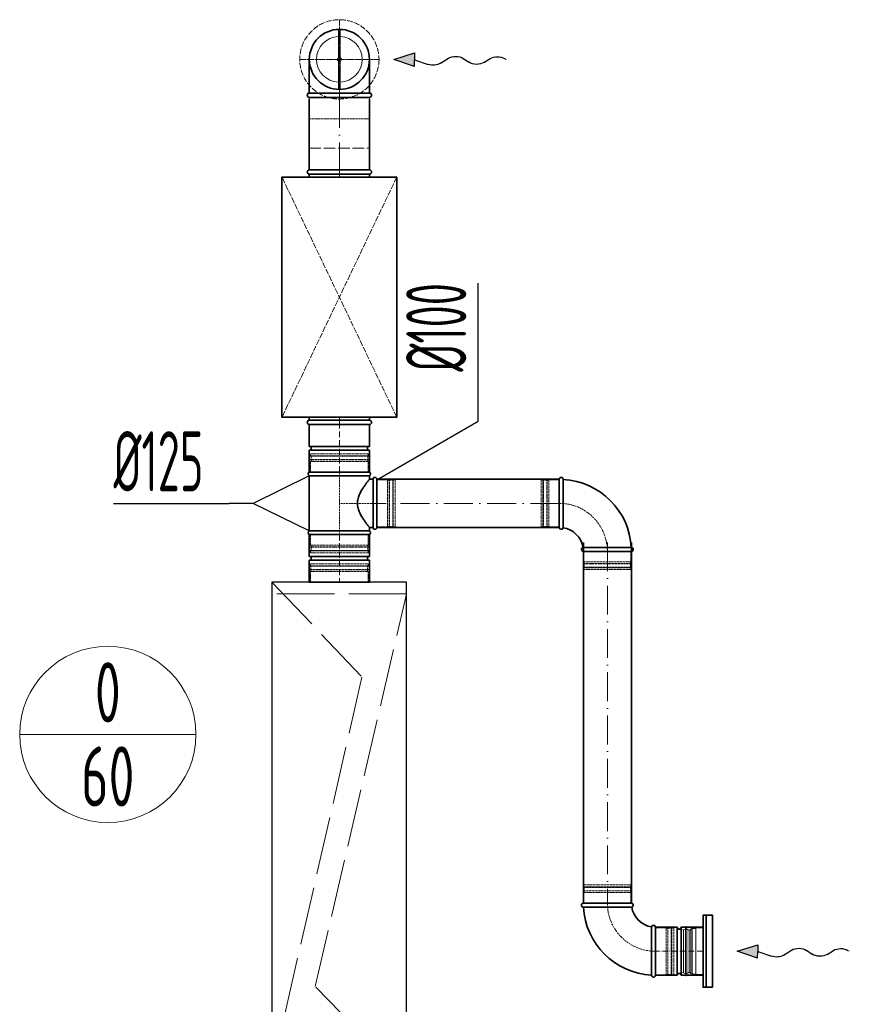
# Model space of a CAD drawing. Header units: millimetres. Extents: x -118717 to 8962, y 22910 to 145283.
# Tile 98 of 193: x -44606 to -42880, y 27699 to 29748. Entities that reach past the tile are written whole.
import ezdxf
from ezdxf.enums import TextEntityAlignment as Align

# ---------------------------------------------------------------- set-up
doc = ezdxf.new("R2010")
doc.units = ezdxf.units.MM
for name, pattern in [('ACAD_ISO02W100', [15, 12, -3]), ('ACAD_ISO10W100', [18, 12, -3, 0, -3]), ('phl_thick', [0])]:
    doc.linetypes.add(name, pattern=pattern)
for name, color, linetype, lineweight in [('VZT_05 ETA (ODVOD) - OBRYS', 6, 'Continuous', 35), ('VZT_06 ETA (ODVOD) - OSA', 6, 'ACAD_ISO10W100', 5), ('VZT_08 ETA (ODVOD) - SKRYTÉ', 6, 'ACAD_ISO02W100', 5), ('VZT_21 ZAŘÍZENÍ - OBRYS', 1, 'Continuous', 30), ('VZT_22 ZAŘÍZENÍ - DETAIL', 8, 'Continuous', 5), ('VZT_30 DISTRIBUČNÍ PRVKY - OBRYS', 1, 'Continuous', 35), ('VZT_31 DISTRIBUČNÍ PRVKY - OSA', 8, 'ACAD_ISO10W100', 5), ('VZT_32 DISTRIBUČNÍ PRVKY - DETAIL', 8, 'Continuous', 5), ('VZT_33 DISTRIBUČNÍ PRVKY - SKRYTÉ', 8, 'ACAD_ISO02W100', 5), ('VZT_35 TLUMIČE HLUKU - OBRYS', 1, 'Continuous', 35), ('VZT_36 TLUMIČE HLUKU - OSA', 1, 'ACAD_ISO10W100', 5), ('VZT_37 TLUMIČE HLUKU - DETAIL', 8, 'ACAD_ISO02W100', 5), ('VZT_50 POPIS - OBECNE', 7, 'Continuous', 13), ('VZT_52 POPIS - DISTRIBUCE', 7, 'Continuous', 5), ('VZT_60_KOTY - DIMENZE', 7, 'Continuous', 5)]:
    doc.layers.add(name, color=color, linetype=linetype, lineweight=lineweight)
doc.layers.add('VZT_07 ETA (ODVOD) - NETISK', color=8, linetype='ACAD_ISO02W100', lineweight=5, plot=False)
doc.layers.add('VZT_39 TLUMIČE HLUKU - NETISK', color=8, linetype='ACAD_ISO02W100', lineweight=5, plot=False)
doc.styles.add('EVORA_125', font='isocp.shx', dxfattribs={"width": 0.6, "height": 125})
doc.styles.add('JS', font='isocp.shx', dxfattribs={"width": 0.6, "height": 125})

# ---------------------------------------------------------------- blocks, each defined once
blk = doc.blocks.new('*U1009')
at = {"layer": 'VZT_31 DISTRIBUČNÍ PRVKY - OSA', "color": 0}
for p, q in [((0, 16.5), (0, 82.62)), ((-82.62, 0), (-16.5, 0)), ((16.5, 0), (82.62, 0)), ((0, -82.62), (0, -16.5))]:
    blk.add_line(p, q, dxfattribs=at)
at = {"layer": 'VZT_31 DISTRIBUČNÍ PRVKY - OSA', "color": 0, "linetype": 'Continuous'}
for p, q in [((-8.25, 0), (8.25, 0)), ((0, -8.25), (0, 8.25))]:
    blk.add_line(p, q, dxfattribs=at)

msp = doc.modelspace()

# ---------------------------------------------------------------- linework, layer by layer
at = {"color": 8, "lineweight": 5}
for points in [[(-43225.5, 27852.7), (-43229.5, 27854.2), (-43229.5, 27809)], [(-43225.3, 27853.7), (-43225.3, 27809)], [(-43213.6, 27852.9), (-43213.6, 27809)], [(-43210, 27854.6), (-43210, 27809)], [(-43207.3, 27856.5), (-43207.3, 27809)], [(-43184.5, 27760.5), (-43199.5, 27760.5), (-43199.5, 27857.5), (-43184.5, 27857.5)], [(-43184.5, 27760.5), (-43184.5, 27857.5)], [(-43225.5, 27765.3), (-43229.5, 27763.8), (-43229.5, 27809)], [(-43225.3, 27764.3), (-43225.3, 27809)], [(-43213.6, 27765.1), (-43213.6, 27809)], [(-43210, 27763.5), (-43210, 27809)], [(-43207.3, 27761.5), (-43207.3, 27809)]]:
    msp.add_lwpolyline(points, dxfattribs=at)
for points in [[(-43219.4, 27861.1), (-43220.8, 27855.4, 0.060863), (-43220.9, 27854.8), (-43220.9, 27809)], [(-43219.4, 27861.1), (-43217.9, 27855.2, -0.058981), (-43217.9, 27854.6), (-43217.9, 27809)], [(-43199.5, 27856.5), (-43207.3, 27856.5, 0.291473), (-43209.8, 27855, 0.291473)], [(-43219.4, 27756.9), (-43220.8, 27762.6, -0.060863), (-43220.9, 27763.3), (-43220.9, 27809)], [(-43219.4, 27756.9), (-43217.9, 27762.8, 0.058981), (-43217.9, 27763.4), (-43217.9, 27809)], [(-43199.5, 27761.5), (-43207.3, 27761.5, -0.291473), (-43209.8, 27763, -0.291473)]]:
    msp.add_lwpolyline(points, format="xyb", dxfattribs=at)
for centre, radius, start, end in [((-43220.1, 27844.7), 10.5, 52.1622, 120.2824), ((-43213.2, 27856.8), 3.88, 263.3265, 332.5007), ((-43220.1, 27773.3), 10.5, 239.7176, 307.8378), ((-43213.2, 27761.2), 3.88, 27.4993, 96.6735)]:
    msp.add_arc(centre, radius, start, end, dxfattribs=at)
at = {"layer": 'VZT_05 ETA (ODVOD) - OBRYS'}
for p, q in [((-44003.7, 28905.1), (-43878.7, 28905.1)), ((-44003.7, 28859.6), (-44003.7, 28905.1)), ((-43878.7, 28859.6), (-43878.7, 28905.1)), ((-44003.7, 28859.6), (-43878.7, 28859.6)), ((-44003.7, 28851.6), (-43878.7, 28851.6)), ((-44003.7, 28806.1), (-44003.7, 28851.6)), ((-43878.7, 28806.1), (-43878.7, 28851.6)), ((-44003.7, 28806.1), (-43878.7, 28806.1)), ((-43878.7, 28806.1), (-44003.7, 28806.1)), ((-44003.7, 28798.4), (-43878.7, 28798.4)), ((-44003.7, 28683.7), (-44003.7, 28798.4)), ((-43878.7, 28791.1), (-43878.7, 28798.4)), ((-43871.2, 28791.1), (-43878.7, 28791.1)), ((-43871.2, 28791.1), (-43871.2, 28691.1)), ((-43863.2, 28791.1), (-43863.2, 28691.1)), ((-43483.5, 28791.1), (-43483.5, 28691.1)), ((-43475.5, 28791.1), (-43475.5, 28740.9)), ((-43871.2, 28691.1), (-43878.7, 28691.1)), ((-43878.7, 28683.7), (-43878.7, 28691.1)), ((-43878.7, 28683.7), (-44003.7, 28683.7)), ((-43878.7, 28676.1), (-44003.7, 28676.1)), ((-44003.7, 28676.1), (-44003.7, 28630.6)), ((-43878.7, 28676.1), (-44003.7, 28676.1)), ((-43878.7, 28676.1), (-43878.7, 28630.6)), ((-43333.5, 28649.1), (-43383.6, 28649.1)), ((-43878.7, 28630.6), (-44003.7, 28630.6)), ((-43433.5, 28641.1), (-43333.5, 28641.1)), ((-43878.7, 28622.6), (-44003.7, 28622.6)), ((-44003.7, 28622.6), (-44003.7, 28577.1)), ((-43878.7, 28622.6), (-43878.7, 28577.1)), ((-43878.7, 28577.1), (-44003.7, 28577.1)), ((-43333.5, 27909), (-43433.5, 27909)), ((-43433.5, 27901), (-43383.3, 27901)), ((-43283.5, 27759), (-43283.5, 27859)), ((-43283.5, 27859), (-43283.5, 27759)), ((-43238, 27859), (-43283.5, 27859)), ((-43238, 27859), (-43238, 27759)), ((-43230, 27859), (-43230, 27759)), ((-43184.5, 27859), (-43230, 27859)), ((-43184.5, 27859), (-43184.5, 27759)), ((-43291.5, 27759), (-43291.5, 27809.2)), ((-43238, 27759), (-43283.5, 27759)), ((-43184.5, 27759), (-43230, 27759))]:
    msp.add_line(p, q, dxfattribs=at)
for points in [[(-44003.7, 29594.9), (-44003.7, 29664.9)], [(-43878.7, 29594.9), (-43878.7, 29664.9)], [(-44003.7, 29594.9), (-43878.7, 29594.9)], [(-44003.7, 29585.9), (-43878.7, 29585.9)], [(-44003.7, 29435.1), (-44003.7, 29582.3)], [(-43878.7, 29435.1), (-43878.7, 29582.3)], [(-43863.2, 28791.1), (-43483.5, 28791.1)], [(-43863.2, 28691.1), (-43483.5, 28691.1)], [(-43433.5, 27909), (-43433.5, 28659.8)], [(-43333.5, 27909), (-43333.5, 28659.8)]]:
    msp.add_lwpolyline(points, dxfattribs=at)
for centre, radius, start, end in [((-43941.2, 29664.9), 62.5, 0, 180), ((-44003.7, 29590.4), 4.5, 90, 270), ((-43878.7, 29590.4), 4.5, 270, 90), ((-44003.7, 28855.6), 4, 270, 90), ((-43878.7, 28855.6), 4, 90, 270), ((-44002, 28802.3), 4.17, 113.4678, 246.5322), ((-43880.3, 28802.3), 4.17, 293.4678, 66.5322), ((-43867.2, 28791.1), 4, 0, 180), ((-43479.5, 28791.1), 4, 0, 180), ((-43483.5, 28641.1), 150, 3.0572, 86.9428), ((-43867.2, 28691.1), 4, 180, 0), ((-43479.5, 28691.1), 4, 180, 350.8522), ((-43483.5, 28641.1), 50, 9.1478, 80.8522), ((-44002, 28679.9), 4.17, 113.4678, 246.5322), ((-43880.3, 28679.9), 4.17, 293.4678, 66.5322), ((-43433.5, 28645.1), 4, 99.1478, 270), ((-43333.5, 28645.1), 4, 270, 90), ((-44003.7, 28626.6), 4, 270, 90), ((-43878.7, 28626.6), 4, 90, 270), ((-43433.5, 27905), 4, 90, 270), ((-43333.5, 27905), 4, 279.1478, 90), ((-43283.5, 27909), 150, 183.0572, 266.9428), ((-43283.5, 27909), 50, 189.1478, 260.8522), ((-43287.5, 27859), 4, 0, 170.8522), ((-43234, 27859), 4, 180, 0), ((-43234, 27759), 4, 0, 180), ((-43287.5, 27759), 4, 180, 0)]:
    msp.add_arc(centre, radius, start, end, dxfattribs=at)
for points, knots in [([(-43878.7, 28791.1), (-43878.7, 28791.1), (-43878.7, 28791), (-43879, 28790.7), (-43879.2, 28790.4), (-43879.7, 28789.7), (-43880.1, 28789.3), (-43880.8, 28788.3), (-43881.3, 28787.7), (-43882.3, 28786.4), (-43882.9, 28785.7), (-43884.1, 28784.1), (-43884.7, 28783.3), (-43886, 28781.5), (-43886.7, 28780.5), (-43888.2, 28778.5), (-43888.9, 28777.5), (-43890.4, 28775.4), (-43891.1, 28774.2), (-43892.7, 28771.8), (-43893.5, 28770.5), (-43895.1, 28767.9), (-43895.9, 28766.5), (-43897.4, 28763.6), (-43898.2, 28762.2), (-43900.2, 28757.6), (-43901.5, 28754.5), (-43902.7, 28749.5), (-43903.1, 28747.9), (-43903.5, 28744.5), (-43903.7, 28742.8), (-43903.7, 28739.4), (-43903.5, 28737.7), (-43903.1, 28734.3), (-43902.7, 28732.6), (-43901.5, 28727.7), (-43900.2, 28724.5), (-43898.2, 28720), (-43897.4, 28718.5), (-43895.9, 28715.7), (-43895.1, 28714.3), (-43893.5, 28711.7), (-43892.7, 28710.4), (-43891.1, 28708), (-43890.4, 28706.8), (-43888.9, 28704.7), (-43888.2, 28703.7), (-43886.7, 28701.7), (-43886, 28700.7), (-43884.7, 28698.9), (-43884.1, 28698), (-43882.9, 28696.5), (-43882.3, 28695.7), (-43881.3, 28694.4), (-43880.8, 28693.9), (-43880.1, 28692.9), (-43879.7, 28692.4), (-43879.2, 28691.8), (-43879, 28691.5), (-43878.7, 28691.2), (-43878.7, 28691.1), (-43878.7, 28691.1)], [80.753728, 80.753728, 80.753728, 80.753728, 85.721109, 85.721109, 90.68849, 90.68849, 95.655871, 95.655871, 100.623252, 100.623252, 105.590633, 105.590633, 110.558015, 110.558015, 115.525396, 115.525396, 120.492777, 120.492777, 125.619612, 125.619612, 130.746447, 130.746447, 135.873281, 135.873281, 141.000116, 141.000116, 151.253786, 151.253786, 156.38062, 156.38062, 161.507455, 161.507455, 166.63429, 166.63429, 171.761125, 171.761125, 182.014794, 182.014794, 187.141629, 187.141629, 192.268464, 192.268464, 197.395298, 197.395298, 202.522133, 202.522133, 207.489514, 207.489514, 212.456896, 212.456896, 217.424277, 217.424277, 222.391658, 222.391658, 227.359039, 227.359039, 232.32642, 232.32642, 237.293801, 237.293801, 242.261183, 242.261183, 242.261183, 242.261183]), ([(-43475.5, 28740.9), (-43475.5, 28734.6), (-43475.5, 28728.3), (-43475.5, 28716.2), (-43475.5, 28710.6), (-43475.5, 28701.1), (-43475.5, 28697.3), (-43475.5, 28692), (-43475.5, 28690.6), (-43475.5, 28690.5), (-43475.5, 28690.5), (-43475.5, 28690.5)], [78.71119, 78.71119, 78.71119, 78.71119, 97.804615, 97.804615, 117.523893, 117.523893, 137.264303, 137.264303, 156.831737, 156.831737, 157.874915, 157.874915, 157.874915, 157.874915]), ([(-43434.1, 28649), (-43434.1, 28649), (-43433, 28649), (-43428.5, 28649.1), (-43425, 28649.1), (-43416.2, 28649.1), (-43410.8, 28649.1), (-43398.9, 28649.1), (-43392.4, 28649.1), (-43385.1, 28649.1), (-43384.4, 28649.1), (-43383.6, 28649.1)], [157.874915, 157.874915, 157.874915, 157.874915, 176.103874, 176.103874, 195.460379, 195.460379, 215.101284, 215.101284, 234.82164, 234.82164, 237.034743, 237.034743, 237.034743, 237.034743]), ([(-43332.8, 27901.1), (-43332.8, 27901.1), (-43334, 27901), (-43338.5, 27901), (-43341.9, 27901), (-43350.8, 27901), (-43356.2, 27901), (-43368.1, 27901), (-43374.5, 27901), (-43381.8, 27901), (-43382.6, 27901), (-43383.3, 27901)], [157.874915, 157.874915, 157.874915, 157.874915, 176.103874, 176.103874, 195.460379, 195.460379, 215.101284, 215.101284, 234.82164, 234.82164, 237.034743, 237.034743, 237.034743, 237.034743]), ([(-43291.5, 27809.2), (-43291.5, 27815.5), (-43291.5, 27821.8), (-43291.5, 27833.9), (-43291.5, 27839.5), (-43291.5, 27849), (-43291.4, 27852.8), (-43291.4, 27858.1), (-43291.4, 27859.5), (-43291.4, 27859.6), (-43291.4, 27859.6), (-43291.4, 27859.6)], [78.71119, 78.71119, 78.71119, 78.71119, 97.804615, 97.804615, 117.523893, 117.523893, 137.264303, 137.264303, 156.831737, 156.831737, 157.874915, 157.874915, 157.874915, 157.874915])]:
    msp.add_open_spline(points, degree=3, knots=knots, dxfattribs=at)
at = {"layer": 'VZT_06 ETA (ODVOD) - OSA', "ltscale": 0.3}
for points in [[(-43941.2, 29737.4), (-43941.2, 29664.9)], [(-44013.7, 29664.9), (-43941.2, 29664.9)], [(-43941.2, 29664.9), (-43941.2, 29585.9)], [(-43941.2, 29664.9), (-43868.7, 29664.9)]]:
    msp.add_lwpolyline(points, dxfattribs=at)
at = {"layer": 'VZT_06 ETA (ODVOD) - OSA', "ltscale": 5}
for points in [[(-43941.2, 29582.3), (-43941.2, 29435.1)], [(-43483.5, 28741.1), (-43863.2, 28741.1)], [(-43383.5, 28659.8), (-43383.5, 27909)]]:
    msp.add_lwpolyline(points, dxfattribs=at)
at = {"layer": 'VZT_06 ETA (ODVOD) - OSA', "elevation": 0}
for points in [[(-43941.2, 28806.1), (-43941.2, 28905.1)], [(-43941.2, 28676.1), (-43941.2, 28577.1)]]:
    msp.add_lwpolyline(points, dxfattribs=at)
at = {"layer": 'VZT_06 ETA (ODVOD) - OSA', "ltscale": 0.3, "elevation": 0}
for points in [[(-43941.2, 28676.1), (-43941.2, 28806.1)], [(-43863.2, 28741.1), (-43941.2, 28741.1)]]:
    msp.add_lwpolyline(points, dxfattribs=at)
at = {"layer": 'VZT_06 ETA (ODVOD) - OSA', "ltscale": 0.3}
for points in [[(-43383.5, 28641.1), (-43383.5, 28641.1, 0.414214), (-43483.5, 28741.1), (-43483.5, 28741.1)], [(-43383.5, 27909), (-43383.5, 27909, 0.414214), (-43283.5, 27809), (-43283.5, 27809)]]:
    msp.add_lwpolyline(points, format="xyb", dxfattribs=at)
at = {"layer": 'VZT_06 ETA (ODVOD) - OSA'}
msp.add_lwpolyline([(-43184.5, 27809), (-43283.5, 27809)], dxfattribs=at)
at = {"layer": 'VZT_07 ETA (ODVOD) - NETISK', "ltscale": 0.4}
for p, q in [((-43880.2, 28839.6), (-44002.2, 28839.6)), ((-44002.2, 28839.6), (-44002.2, 28839.1)), ((-43880.2, 28839.1), (-44002.2, 28839.1)), ((-43880.2, 28832.1), (-44002.2, 28832.1)), ((-44002.2, 28832.1), (-44002.2, 28831.6)), ((-43880.2, 28831.6), (-44002.2, 28831.6)), ((-43881.2, 28844.1), (-44001.2, 28844.1)), ((-44001.2, 28844.1), (-44001.2, 28840.1)), ((-43881.2, 28840.1), (-44001.2, 28840.1)), ((-43881.2, 28828.1), (-44001.2, 28828.1)), ((-44001.2, 28828.1), (-44001.2, 28806.1)), ((-44000.2, 28840.1), (-44000.2, 28839.6)), ((-44000.2, 28839.1), (-44000.2, 28832.1)), ((-44000.2, 28831.6), (-44000.2, 28828.1)), ((-43882.2, 28840.1), (-43882.2, 28839.6)), ((-43882.2, 28839.1), (-43882.2, 28832.1)), ((-43882.2, 28831.6), (-43882.2, 28828.1)), ((-43881.2, 28844.1), (-43881.2, 28840.1)), ((-43881.2, 28828.1), (-43881.2, 28806.1)), ((-43880.2, 28839.6), (-43880.2, 28839.1)), ((-43880.2, 28832.1), (-43880.2, 28831.6)), ((-43863.2, 28790.1), (-43841.2, 28790.1)), ((-43841.2, 28790.1), (-43841.2, 28692.1)), ((-43841.2, 28789.1), (-43837.7, 28789.1)), ((-43837.7, 28791.1), (-43837.7, 28691.1)), ((-43837.7, 28791.1), (-43837.2, 28791.1)), ((-43837.2, 28791.1), (-43837.2, 28691.1)), ((-43837.2, 28789.1), (-43830.2, 28789.1)), ((-43830.2, 28791.1), (-43830.2, 28691.1)), ((-43830.2, 28791.1), (-43829.7, 28791.1)), ((-43829.7, 28791.1), (-43829.7, 28691.1)), ((-43829.7, 28789.1), (-43829.2, 28789.1)), ((-43829.2, 28790.1), (-43829.2, 28692.1)), ((-43829.2, 28790.1), (-43825.2, 28790.1)), ((-43825.2, 28790.1), (-43825.2, 28692.1)), ((-43521.5, 28790.1), (-43521.5, 28692.1)), ((-43517.5, 28790.1), (-43521.5, 28790.1)), ((-43517.5, 28790.1), (-43517.5, 28692.1)), ((-43517, 28789.1), (-43517.5, 28789.1)), ((-43517, 28791.1), (-43517, 28691.1)), ((-43516.5, 28791.1), (-43517, 28791.1)), ((-43516.5, 28791.1), (-43516.5, 28691.1)), ((-43509.5, 28789.1), (-43516.5, 28789.1)), ((-43509.5, 28791.1), (-43509.5, 28691.1)), ((-43509, 28791.1), (-43509.5, 28791.1)), ((-43509, 28791.1), (-43509, 28691.1)), ((-43505.5, 28789.1), (-43509, 28789.1)), ((-43505.5, 28790.1), (-43505.5, 28692.1)), ((-43483.5, 28790.1), (-43505.5, 28790.1)), ((-43863.2, 28692.1), (-43841.2, 28692.1)), ((-43841.2, 28693.1), (-43837.7, 28693.1)), ((-43837.7, 28691.1), (-43837.2, 28691.1)), ((-43837.2, 28693.1), (-43830.2, 28693.1)), ((-43830.2, 28691.1), (-43829.7, 28691.1)), ((-43829.7, 28693.1), (-43829.2, 28693.1)), ((-43829.2, 28692.1), (-43825.2, 28692.1)), ((-43517.5, 28692.1), (-43521.5, 28692.1)), ((-43517, 28693.1), (-43517.5, 28693.1)), ((-43516.5, 28691.1), (-43517, 28691.1)), ((-43509.5, 28693.1), (-43516.5, 28693.1)), ((-43509, 28691.1), (-43509.5, 28691.1)), ((-43505.5, 28693.1), (-43509, 28693.1)), ((-43483.5, 28692.1), (-43505.5, 28692.1)), ((-44001.2, 28676.1), (-44001.2, 28654.1)), ((-43881.2, 28676.1), (-43881.2, 28654.1)), ((-43880.2, 28650.6), (-44002.2, 28650.6)), ((-44002.2, 28650.6), (-44002.2, 28650.1)), ((-43880.2, 28650.1), (-44002.2, 28650.1)), ((-43881.2, 28654.1), (-44001.2, 28654.1)), ((-44000.2, 28654.1), (-44000.2, 28650.6)), ((-44000.2, 28650.1), (-44000.2, 28643.1)), ((-43882.2, 28654.1), (-43882.2, 28650.6)), ((-43882.2, 28650.1), (-43882.2, 28643.1)), ((-43880.2, 28650.6), (-43880.2, 28650.1)), ((-43880.2, 28643.1), (-44002.2, 28643.1)), ((-44002.2, 28643.1), (-44002.2, 28642.6)), ((-43880.2, 28642.6), (-44002.2, 28642.6)), ((-43881.2, 28642.1), (-44001.2, 28642.1)), ((-44001.2, 28642.1), (-44001.2, 28638.1)), ((-43881.2, 28638.1), (-44001.2, 28638.1)), ((-44000.2, 28642.6), (-44000.2, 28642.1)), ((-43882.2, 28642.6), (-43882.2, 28642.1)), ((-43881.2, 28642.1), (-43881.2, 28638.1)), ((-43880.2, 28643.1), (-43880.2, 28642.6)), ((-43432.5, 28619.1), (-43432.5, 28641.1)), ((-43334.5, 28619.1), (-43334.5, 28641.1)), ((-44002.4, 28610.6), (-43880.4, 28610.6)), ((-44002.4, 28610.1), (-44002.4, 28610.6)), ((-44002.4, 28610.1), (-43880.4, 28610.1)), ((-44002.4, 28603.1), (-43880.4, 28603.1)), ((-44002.4, 28602.6), (-44002.4, 28603.1)), ((-44002.4, 28602.6), (-43880.4, 28602.6)), ((-44001.4, 28615.1), (-43881.4, 28615.1)), ((-44001.4, 28611.1), (-44001.4, 28615.1)), ((-44001.4, 28611.1), (-43881.4, 28611.1)), ((-44000.4, 28610.6), (-44000.4, 28611.1)), ((-44000.4, 28603.1), (-44000.4, 28610.1)), ((-44000.4, 28599.1), (-44000.4, 28602.6)), ((-43882.4, 28610.6), (-43882.4, 28611.1)), ((-43882.4, 28603.1), (-43882.4, 28610.1)), ((-43882.4, 28599.1), (-43882.4, 28602.6)), ((-43881.4, 28611.1), (-43881.4, 28615.1)), ((-43880.4, 28610.1), (-43880.4, 28610.6)), ((-43880.4, 28602.6), (-43880.4, 28603.1)), ((-43333.5, 28615.6), (-43433.5, 28615.6)), ((-43433.5, 28615.1), (-43433.5, 28615.6)), ((-43333.5, 28615.1), (-43433.5, 28615.1)), ((-43333.5, 28608.1), (-43433.5, 28608.1)), ((-43433.5, 28607.6), (-43433.5, 28608.1)), ((-43333.5, 28607.6), (-43433.5, 28607.6)), ((-43334.5, 28619.1), (-43432.5, 28619.1)), ((-43334.5, 28607.1), (-43432.5, 28607.1)), ((-43432.5, 28603.1), (-43432.5, 28607.1)), ((-43334.5, 28603.1), (-43432.5, 28603.1)), ((-43431.5, 28615.6), (-43431.5, 28619.1)), ((-43431.5, 28608.1), (-43431.5, 28615.1)), ((-43431.5, 28607.1), (-43431.5, 28607.6)), ((-43335.5, 28615.6), (-43335.5, 28619.1)), ((-43335.5, 28608.1), (-43335.5, 28615.1)), ((-43335.5, 28607.1), (-43335.5, 28607.6)), ((-43334.5, 28603.1), (-43334.5, 28607.1)), ((-43333.5, 28615.1), (-43333.5, 28615.6)), ((-43333.5, 28607.6), (-43333.5, 28608.1)), ((-44001.4, 28599.1), (-43881.4, 28599.1)), ((-44001.4, 28577.1), (-44001.4, 28599.1)), ((-43881.4, 28577.1), (-43881.4, 28599.1)), ((-43432.5, 27947), (-43334.5, 27947)), ((-43432.5, 27947), (-43432.5, 27943)), ((-43334.5, 27947), (-43334.5, 27943)), ((-43433.5, 27942.5), (-43333.5, 27942.5)), ((-43433.5, 27942.5), (-43433.5, 27942)), ((-43433.5, 27942), (-43333.5, 27942)), ((-43433.5, 27935), (-43333.5, 27935)), ((-43433.5, 27935), (-43433.5, 27934.5)), ((-43433.5, 27934.5), (-43333.5, 27934.5)), ((-43432.5, 27943), (-43334.5, 27943)), ((-43432.5, 27931), (-43334.5, 27931)), ((-43432.5, 27931), (-43432.5, 27909)), ((-43431.5, 27943), (-43431.5, 27942.5)), ((-43431.5, 27942), (-43431.5, 27935)), ((-43431.5, 27934.5), (-43431.5, 27931)), ((-43335.5, 27943), (-43335.5, 27942.5)), ((-43335.5, 27942), (-43335.5, 27935)), ((-43335.5, 27934.5), (-43335.5, 27931)), ((-43334.5, 27931), (-43334.5, 27909)), ((-43333.5, 27942.5), (-43333.5, 27942)), ((-43333.5, 27935), (-43333.5, 27934.5)), ((-43283.5, 27858), (-43261.5, 27858)), ((-43261.5, 27760), (-43261.5, 27858)), ((-43261.5, 27857), (-43258, 27857)), ((-43258, 27759), (-43258, 27859)), ((-43258, 27859), (-43257.5, 27859)), ((-43257.5, 27759), (-43257.5, 27859)), ((-43257.5, 27857), (-43250.5, 27857)), ((-43250.5, 27759), (-43250.5, 27859)), ((-43250.5, 27859), (-43250, 27859)), ((-43250, 27759), (-43250, 27859)), ((-43250, 27857), (-43249.5, 27857)), ((-43249.5, 27760), (-43249.5, 27858)), ((-43249.5, 27858), (-43245.5, 27858)), ((-43245.5, 27760), (-43245.5, 27858)), ((-43283.5, 27760), (-43261.5, 27760)), ((-43261.5, 27761), (-43258, 27761)), ((-43258, 27759), (-43257.5, 27759)), ((-43257.5, 27761), (-43250.5, 27761)), ((-43250.5, 27759), (-43250, 27759)), ((-43250, 27761), (-43249.5, 27761)), ((-43249.5, 27760), (-43245.5, 27760))]:
    msp.add_line(p, q, dxfattribs=at)
msp.add_lwpolyline([(-44003.7, 29585.9), (-44003.7, 29540.9), (-43878.7, 29540.9), (-43878.7, 29585.9)], dxfattribs=at)
at = {"layer": 'VZT_08 ETA (ODVOD) - SKRYTÉ', "ltscale": 2}
msp.add_arc((-43941.2, 29664.9), 62.5, 180, 0, dxfattribs=at)
at = {"layer": 'VZT_21 ZAŘÍZENÍ - OBRYS'}
msp.add_lwpolyline([(-44081.4, 28577.1), (-44081.4, 27077.1), (-43801.4, 27077.1), (-43801.4, 28577.1)], close=True, dxfattribs=at)
at = {"layer": 'VZT_22 ZAŘÍZENÍ - DETAIL', "linetype": 'ACAD_ISO02W100', "lineweight": 5, "ltscale": 10}
for points in [[(-44081.4, 28577.1), (-43894.2, 28379.7), (-44081.4, 27561.4)], [(-43801.4, 28553.1), (-44081.4, 28553.1)], [(-43801.4, 27540.9), (-43991.5, 27735.5), (-43801.4, 28553.1)]]:
    msp.add_lwpolyline(points, dxfattribs=at)
at = {"layer": 'VZT_30 DISTRIBUČNÍ PRVKY - OBRYS'}
msp.add_lwpolyline([(-43164.5, 27734), (-43164.5, 27884), (-43184.5, 27884), (-43184.5, 27734)], close=True, dxfattribs=at)
msp.add_lwpolyline([(-43177.7, 27884), (-43177.7, 27734)], dxfattribs=at)
msp.add_circle((-43941.2, 29664.9), 62.5, dxfattribs=at)
at = {"layer": 'VZT_32 DISTRIBUČNÍ PRVKY - DETAIL'}
for points in [[(-43943.2, 29727.4), (-43943.2, 29668.4)], [(-43939.2, 29727.4), (-43939.2, 29668.4)], [(-43943.2, 29661.4), (-43943.2, 29602.4)], [(-43939.2, 29661.4), (-43939.2, 29602.4)]]:
    msp.add_lwpolyline(points, dxfattribs=at)
for radius in [4, 2]:
    msp.add_circle((-43941.2, 29664.9), radius, dxfattribs=at)
for start, end in [(92.4132, 267.5868), (272.4132, 87.5868)]:
    msp.add_arc((-43941.2, 29664.9), 47.5, start, end, dxfattribs=at)
at = {"layer": 'VZT_33 DISTRIBUČNÍ PRVKY - SKRYTÉ'}
msp.add_circle((-43941.2, 29664.9), 82.5, dxfattribs=at)
at = {"layer": 'VZT_35 TLUMIČE HLUKU - OBRYS'}
for p, q in [((-44003.7, 29435.1), (-43878.7, 29435.1)), ((-44003.7, 28905.1), (-43878.7, 28905.1))]:
    msp.add_line(p, q, dxfattribs=at)
for points in [[(-44003.7, 29426.1), (-43878.7, 29426.1)], [(-44003.7, 29426.1), (-44003.7, 29420.1)], [(-43878.7, 29426.1), (-43878.7, 29420.1)], [(-44003.7, 28914.1), (-44003.7, 28920.1)], [(-44003.7, 28914.1), (-43878.7, 28914.1)], [(-43878.7, 28914.1), (-43878.7, 28920.1)]]:
    msp.add_lwpolyline(points, dxfattribs=at)
msp.add_lwpolyline([(-43821.7, 29420.1), (-43821.7, 28920.1), (-44060.7, 28920.1), (-44060.7, 29420.1)], close=True, dxfattribs=at)
for centre, start, end in [((-44003.7, 29430.6), 90, 270), ((-43878.7, 29430.6), 270, 90), ((-44003.7, 28909.6), 90, 270), ((-43878.7, 28909.6), 270, 90)]:
    msp.add_arc(centre, 4.5, start, end, dxfattribs=at)
at = {"layer": 'VZT_36 TLUMIČE HLUKU - OSA', "ltscale": 5}
for points in [[(-43941.2, 29435.1), (-43941.2, 29420.1)], [(-43941.2, 28905.1), (-43941.2, 28920.1)]]:
    msp.add_lwpolyline(points, dxfattribs=at)
at = {"layer": 'VZT_37 TLUMIČE HLUKU - DETAIL', "lineweight": 5}
for points in [[(-43821.7, 29420.1), (-44060.7, 28920.1)], [(-43821.7, 28920.1), (-44060.7, 29420.1)]]:
    msp.add_lwpolyline(points, dxfattribs=at)
at = {"layer": 'VZT_39 TLUMIČE HLUKU - NETISK', "ltscale": 2}
for points in [[(-44003.7, 29435.1), (-44003.7, 29480.1), (-43878.7, 29480.1), (-43878.7, 29435.1)], [(-44003.7, 28905.1), (-44003.7, 28860.1), (-43878.7, 28860.1), (-43878.7, 28905.1)]]:
    msp.add_lwpolyline(points, dxfattribs=at)
at = {"layer": 'VZT_50 POPIS - OBECNE', "color": 0, "lineweight": -2}
for p, q in [((-43827.9, 29664.9), (-43784.7, 29678.3)), ((-43784.7, 29678.3), (-43784.9, 29664.3)), ((-43785.1, 29650.4), (-43827.9, 29664.9)), ((-43785.1, 29650.4), (-43784.9, 29664.3)), ((-43784.9, 29664.3), (-43756.3, 29654.6)), ((-43730.8, 29656.9), (-43714.3, 29667.3)), ((-43683.3, 29666.8), (-43671.4, 29658.9)), ((-43640.4, 29658.5), (-43627.5, 29666.6)), ((-43113.7, 27809), (-43070.5, 27822.4)), ((-43070.9, 27794.5), (-43113.7, 27809)), ((-43070.9, 27794.5), (-43070.7, 27808.4)), ((-43070.5, 27822.4), (-43070.7, 27808.4)), ((-43070.7, 27808.4), (-43042.1, 27798.7)), ((-43016.7, 27801), (-43000.1, 27811.4)), ((-42969.2, 27811), (-42957.2, 27803)), ((-42926.3, 27802.6), (-42913.3, 27810.7))]:
    msp.add_line(p, q, dxfattribs=at)
at = {"layer": 'VZT_50 POPIS - OBECNE'}
for p, q in [((-43597.3, 29666.7), (-43594.3, 29664.9)), ((-42883.2, 27810.9), (-42880.1, 27809))]:
    msp.add_line(p, q, dxfattribs=at)
at = {"layer": 'VZT_50 POPIS - OBECNE', "color": 0, "lineweight": -2, "extrusion": (0, 0, -1)}
for centre, start_param, end_param in [((-43699, 29657.7), 0.766537, 2.375056), ((-43612.1, 29657.1), 0.766537, 2.320574), ((-43746.2, 29666.4), 3.908129, 5.191299), ((-43655.8, 29668), 3.908129, 5.516649), ((-42984.8, 27801.8), 0.766537, 2.375056), ((-42897.9, 27801.2), 0.766537, 2.320574), ((-43032, 27810.5), 3.908129, 5.191299), ((-42941.6, 27812.1), 3.908129, 5.516649)]:
    msp.add_ellipse(centre, major_axis=(-21.5, 0.3), ratio=0.625, start_param=start_param, end_param=end_param, dxfattribs=at)
at = {"layer": 'VZT_50 POPIS - OBECNE', "color": 0, "lineweight": -2}
for points in [[(-43785.1, 29650.4), (-43784.7, 29678.3), (-43827.9, 29664.9)], [(-43070.9, 27794.5), (-43070.5, 27822.4), (-43113.7, 27809)]]:
    msp.add_solid(points, dxfattribs=at)
at = {"layer": 'VZT_52 POPIS - DISTRIBUCE'}
msp.add_line((-44606.4, 28260.3), (-44239.6, 28260.3), dxfattribs=at)
msp.add_circle((-44423, 28260.3), 183.4, dxfattribs=at)
at = {"layer": 'VZT_60_KOTY - DIMENZE', "linetype": 'ByBlock', "lineweight": -2}
for p, q in [((-43652.1, 28911.9), (-43652.1, 28961.9)), ((-44120.6, 28741.1), (-44170.6, 28741.1))]:
    msp.add_line(p, q, dxfattribs=at)
for points in [[(-43652.1, 28961.9), (-43652.1, 29199.5)], [(-43863.2, 28790.1), (-43652.1, 28911.9)], [(-44003.7, 28798.4), (-44120.6, 28741.1)], [(-44411.2, 28741.1), (-44170.6, 28741.1)], [(-44003.7, 28683.7), (-44120.6, 28741.1)], [(-44120.6, 28741.1), (-44120.6, 28741.1)]]:
    msp.add_lwpolyline(points, dxfattribs=at)

# ---------------------------------------------------------------- block references
at = {"layer": 'VZT_31 DISTRIBUČNÍ PRVKY - OSA', "rotation": 270}
msp.add_blockref('*U1009', (-43941.2, 29664.9), dxfattribs=at)

# ---------------------------------------------------------------- texts
at = {"layer": 'VZT_52 POPIS - DISTRIBUCE', "ltscale": 50, "style": 'JS', "width": 0.7}
for s, p in [('0', (-44423, 28347.8)), ('60', (-44423, 28172.8))]:
    msp.add_text(s, height=125, dxfattribs=at).set_placement(p, align=Align.MIDDLE_CENTER)
at = {"layer": 'VZT_60_KOTY - DIMENZE', "linetype": 'phl_thick', "insert": (-43802.1, 29199.5), "char_height": 125, "attachment_point": 3, "rotation": 90, "style": 'EVORA_125'}
msp.add_mtext('%%C100', dxfattribs=at)
at = {"layer": 'VZT_60_KOTY - DIMENZE', "linetype": 'phl_thick', "insert": (-44411.2, 28891.1), "char_height": 125, "attachment_point": 1, "style": 'EVORA_125'}
msp.add_mtext('%%C125', dxfattribs=at)

doc.saveas('drawing.dxf')
